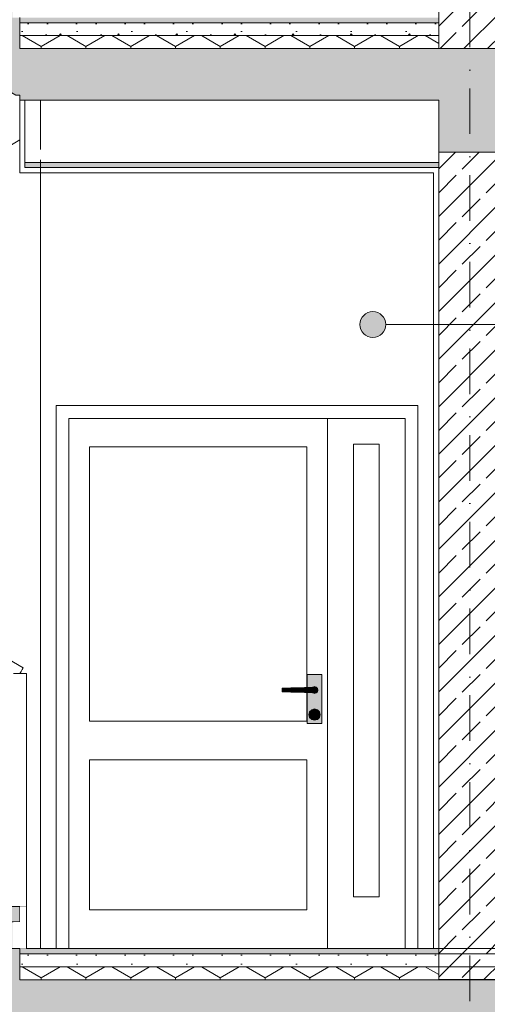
# Model space of a CAD drawing. Header units: millimetres. Extents: x -126680 to -83680, y 18016 to 39016.
# Tile 70 of 121: x -107470 to -105661, y 25497 to 29304. Entities that reach past the tile are written whole.
import ezdxf

# ---------------------------------------------------------------- set-up
doc = ezdxf.new("R2010")
doc.units = ezdxf.units.MM
doc.header["$MEASUREMENT"] = 0
doc.linetypes.add('Kropki i Kreski', pattern=[335.138881, 176.388884, -88.194442, 0, -70.555556])
doc.linetypes.add('Wipeout_Contour', pattern=[1000, 0, -1000])
doc.layers.add('Nowe_Konstrukcja - Schody', color=7, linetype='Continuous')
doc.layers.add('Nowe_zagospodarowanie', color=7, linetype='Continuous')
for name, color, linetype, lineweight, true_color in [('Nowe_Konstrukcja - Schody_Nr_pióra__101', 250, 'Continuous', 13, 0x333333), ('Nowe_Konstrukcja - Schody_Nr_pióra__116', 7, 'Continuous', 13, 0xcccccc), ('Nowe_Konstrukcja - Stropy_Nr_pióra__23', 7, 'Continuous', 13, 0x858585), ('Nowe_Konstrukcja - Stropy_Nr_pióra__81', 7, 'Continuous', 13, 0x6a6a6a), ('Nowe_Konstrukcja - Ściany zew_Nr_pióra__102', 7, 'Continuous', 13, 0x3e3e3e), ('Nowe_Konstrukcja - Ściany zew_Nr_pióra__142', 7, 'Continuous', 0, 0xe8e8e8), ('Nowe_Konstrukcja - Ściany zew_Nr_pióra__23', 7, 'Continuous', 13, 0x858585), ('Nowe_Konstrukcja - Ściany zew_Nr_pióra__61', 7, 'Continuous', 18, 0x6a6a6a), ('Nowe_Konstrukcja - Ściany zew_Nr_pióra__62', 7, 'Continuous', 18, 0xaaaaaa)]:
    doc.layers.add(name, color=color, linetype=linetype, lineweight=lineweight, true_color=true_color)
for name, color, linetype, lineweight in [('Nowe_Konstrukcja - Schody_Nr_pióra__3', 7, 'Continuous', 13), ('Nowe_Konstrukcja - Stropy_Nr_pióra__21', 7, 'Continuous', 20), ('Nowe_Konstrukcja - Stropy_Nr_pióra__3', 7, 'Continuous', 13), ('Nowe_Konstrukcja - Ściany zew_Nr_pióra__106', 252, 'Continuous', 13), ('Nowe_Konstrukcja - Ściany zew_Nr_pióra__18', 9, 'Continuous', 15), ('Nowe_Konstrukcja - Ściany zew_Nr_pióra__19', 255, 'Continuous', 0), ('Nowe_Konstrukcja - Ściany zew_Nr_pióra__3', 7, 'Continuous', 13), ('Nowe_Osie_Nr_pióra__3', 7, 'Continuous', 13), ('Nowe_zagospodarowanie_Nr_pióra__21', 7, 'Continuous', 20)]:
    doc.layers.add(name, color=color, linetype=linetype, lineweight=lineweight)
pattern_1 = [(45, (0, 0), (-91.92388, 91.92388), []), (45, (-45.96, 45.96), (-91.92388, 91.92388), [97.5, -32.5])]
pattern_2 = [(0, (0, 0), (0, 389.7114), [24.375, -200.625]), (0, (112.5, 194.86), (0, 389.7114), [24.375, -200.625]), (60, (0, 0), (-337.5, 194.8557), [24.375, -200.625]), (60, (225, 0), (-337.5, 194.8557), [24.375, -200.625]), (120, (24.37, 0), (337.5, 194.8557), [24.375, -200.625]), (120, (249.38, 0), (337.5, 194.8557), [24.375, -200.625]), (0, (0, 37.5), (0, 75), [0, -75, 0, -112.5]), (45, (37.5, 37.5), (-53.03301, 53.03301), [0, -56.25, 0, -93.75])]
pattern_3 = [(90, (0, 0), (-173.20508, 0), [100, -200]), (90, (-86.6, 150), (-173.20508, 0), [100, -200]), (150, (-4e-14, 100), (86.60254, 150), [100, -200]), (150, (-173.2, 100), (86.60254, 150), [100, -200]), (210, (0, 0), (-86.60254, 150), [100, -200]), (210, (-173.2, -7e-14), (-86.60254, 150), [100, -200])]

# ---------------------------------------------------------------- blocks, each defined once
blk = doc.blocks.new('Polilinia_21_2', base_point=(-106104.1, 28125.4))
at = {"layer": 'Nowe_zagospodarowanie', "linetype": 'Continuous', "lineweight": 0, "true_color": 0x000000}
blk.add_hatch(color=18, dxfattribs=at).paths.add_polyline_path([(-106154.1, 28125.4), (-106150.3, 28106.2), (-106139.5, 28090), (-106123.3, 28079.2), (-106104.1, 28075.4), (-106085, 28079.2), (-106068.8, 28090), (-106057.9, 28106.2), (-106054.1, 28125.4), (-106057.9, 28144.5), (-106068.8, 28160.7), (-106085, 28171.6), (-106104.1, 28175.4), (-106123.3, 28171.6), (-106139.5, 28160.7), (-106150.3, 28144.5)])
at = {"layer": 'Nowe_zagospodarowanie_Nr_pióra__21', "color": 7, "linetype": 'Continuous', "lineweight": 20, "flags": 128}
blk.add_lwpolyline([(-106054.1, 28125.4), (-105133.7, 28125.4), (-104633.7, 28125.4), (-104633.7, 28375.4), (-104633.7, 28425.4), (-105133.7, 28425.4), (-105133.7, 28125.4)], dxfattribs=at)
at = {"layer": 'Nowe_zagospodarowanie_Nr_pióra__21', "color": 7, "linetype": 'Continuous', "lineweight": 20}
blk.add_circle((-106104.1, 28125.4), 50, dxfattribs=at)

msp = doc.modelspace()

# ---------------------------------------------------------------- hatches: boundary and pattern name
at = {"layer": 'Nowe_Konstrukcja - Stropy_Nr_pióra__23', "linetype": 'Continuous', "lineweight": 13, "true_color": 0x858585}
h = msp.add_hatch(dxfattribs=at)
h.set_pattern_fill('Beton_zbrojony_0002', color=252, style=0, pattern_type=2)
h.set_pattern_definition(pattern_1)
h.paths.add_polyline_path([(-105609.5, 32392.3), (-105849.5, 32392.3), (-105849.5, 29192.3), (-105609.5, 29192.3)])
h = msp.add_hatch(dxfattribs=at)
h.set_pattern_fill('Beton_zbrojony_0002', color=252, style=0, pattern_type=2)
h.set_pattern_definition(pattern_1)
h.paths.add_polyline_path([(-112149.5, 31052.3), (-112149.5, 30751.9), (-111909.5, 30751.9), (-111909.5, 30852.3), (-111869, 30852.3), (-110633.1, 30852.3), (-108038.5, 29335.9), (-107484.7, 29012.3), (-107469, 29012.3), (-107469, 28992.3), (-105849.5, 28992.3), (-105849.5, 28792.3), (-105609.5, 28792.3), (-105609.5, 28992.3), (-100413.9, 28992.3), (-95969.5, 28992.3), (-95969.5, 28792.5), (-95969.5, 28792.3), (-95829.5, 28792.3), (-95768.4, 28792.3), (-95709.5, 28792.3), (-95709.5, 29192.3), (-95709.5, 30212.3), (-95969.5, 30212.3), (-95969.5, 29192.3), (-100413.9, 29192.3), (-105729.5, 29192.3), (-107469, 29192.3), (-107469, 29312.3), (-107499, 29312.3), (-107499, 29415.9), (-107779, 29415.9), (-107779, 29475.9), (-107779, 29579.6), (-108059, 29579.6), (-108059, 29639.6), (-108059, 29743.2), (-108339, 29743.2), (-108339, 29906.8), (-108619, 29906.8), (-108619, 29966.8), (-108619, 30070.5), (-108723.7, 30070.5), (-108899, 30070.5), (-108899, 30130.5), (-108899, 30234.1), (-109179, 30234.1), (-109179, 30294.1), (-109179, 30397.7), (-109459, 30397.7), (-109459, 30457.7), (-109459, 30561.4), (-109739, 30561.4), (-109739, 30621.4), (-109739, 30725), (-110019, 30725), (-110019, 30785), (-110019, 30888.6), (-110299, 30888.6), (-110299, 31052.3), (-111909.5, 31052.3)])
at = {"layer": 'Nowe_Konstrukcja - Stropy_Nr_pióra__23', "linetype": 'Continuous', "lineweight": 0, "true_color": 0xe0e0e0}
for points in [[(-105849.5, 29312.3), (-107469, 29312.3), (-107469, 29292.3), (-105849.5, 29292.3)], [(-105849.5, 28752.3), (-107449.5, 28752.3), (-107449.5, 28732.3), (-105849.5, 28732.3)], [(-105849.5, 25712.3), (-107470, 25712.3), (-107470, 25692.3), (-105849.5, 25692.3)]]:
    msp.add_hatch(color=254, dxfattribs=at).paths.add_polyline_path(points)
at = {"layer": 'Nowe_Konstrukcja - Stropy_Nr_pióra__23', "linetype": 'Continuous', "lineweight": 13, "true_color": 0x858585}
h = msp.add_hatch(dxfattribs=at)
h.set_pattern_fill('Beton_lekki_0002', color=252, style=0, pattern_type=2)
h.set_pattern_definition(pattern_2)
h.paths.add_polyline_path([(-105849.5, 29292.3), (-107469, 29292.3), (-107469, 29242.3), (-105849.5, 29242.3)])
h = msp.add_hatch(dxfattribs=at)
h.set_pattern_fill('Styropian_0002', color=252, style=0, pattern_type=2)
h.set_pattern_definition(pattern_3)
h.paths.add_polyline_path([(-105849.5, 29242.3), (-107469, 29242.3), (-107469, 29192.3), (-105849.5, 29192.3)])
h = msp.add_hatch(dxfattribs=at)
h.set_pattern_fill('Beton_zbrojony_0002', color=252, style=0, pattern_type=2)
h.set_pattern_definition(pattern_1)
h.paths.add_polyline_path([(-105609.5, 28792.3), (-105849.5, 28792.3), (-105849.5, 25592.6), (-105609.5, 25592.6)])
h = msp.add_hatch(dxfattribs=at)
h.set_pattern_fill('Beton_lekki_0002', color=252, style=0, pattern_type=2)
h.set_pattern_definition(pattern_2)
h.paths.add_polyline_path([(-105849.5, 25692.3), (-107470, 25692.3), (-107470, 25642.3), (-105849.5, 25642.3)])
h = msp.add_hatch(dxfattribs=at)
h.set_pattern_fill('Styropian_0002', color=252, style=0, pattern_type=2)
h.set_pattern_definition(pattern_3)
h.paths.add_polyline_path([(-105849.5, 25642.3), (-107470, 25642.3), (-107470, 25592.3), (-105849.5, 25592.3)])
at = {"layer": 'Nowe_Konstrukcja - Ściany zew_Nr_pióra__102', "linetype": 'Continuous', "lineweight": 13, "true_color": 0x3e3e3e}
for points in [[(-106336, 26723.5), (-106337.3, 26722.3), (-106335.9, 26722.3), (-106335.5, 26722.7)], [(-106335.9, 26702.3), (-106337.3, 26702.3), (-106336, 26701), (-106335.5, 26701.9)], [(-106329.5, 26700.3), (-106335.5, 26701.9), (-106336, 26701), (-106329.5, 26699.3)], [(-106323.5, 26701.9), (-106329.5, 26700.3), (-106329.5, 26699.3), (-106323, 26701)], [(-106319.1, 26706.3), (-106323.5, 26701.9), (-106323, 26701), (-106318.3, 26705.8)], [(-106336.5, 26626.3), (-106335.6, 26629.8), (-106336.4, 26630.3), (-106337.5, 26626.3)], [(-106335.6, 26622.8), (-106336.5, 26626.3), (-106337.5, 26626.3), (-106336.4, 26622.3)], [(-106333, 26620.2), (-106335.6, 26622.8), (-106336.4, 26622.3), (-106333.5, 26619.4)], [(-106329.5, 26619.3), (-106333, 26620.2), (-106333.5, 26619.4), (-106329.5, 26618.3)], [(-106326, 26620.2), (-106329.5, 26619.3), (-106329.5, 26618.3), (-106325.5, 26619.4)], [(-106323.4, 26622.8), (-106326, 26620.2), (-106325.5, 26619.4), (-106322.6, 26622.3)]]:
    msp.add_hatch(color=250, dxfattribs=at).paths.add_polyline_path(points)
at = {"layer": 'Nowe_Konstrukcja - Ściany zew_Nr_pióra__106', "linetype": 'Continuous', "lineweight": 13}
for points in [[(-106346.8, 26607.3), (-106349.5, 26617.3), (-106351.5, 26617.3), (-106348.6, 26606.3)], [(-106326, 26632.3), (-106323.4, 26629.8), (-106322.6, 26630.3), (-106325.5, 26633.2)], [(-106339.5, 26600), (-106346.8, 26607.3), (-106348.6, 26606.3), (-106340.5, 26598.2)], [(-106329.5, 26597.3), (-106339.5, 26600), (-106340.5, 26598.2), (-106329.5, 26595.3)], [(-106319.5, 26600), (-106329.5, 26597.3), (-106329.5, 26595.3), (-106318.5, 26598.2)]]:
    msp.add_hatch(color=252, dxfattribs=at).paths.add_polyline_path(points)
at = {"layer": 'Nowe_Konstrukcja - Ściany zew_Nr_pióra__142', "linetype": 'Continuous', "lineweight": 0, "true_color": 0xe8e8e8}
msp.add_hatch(color=254, dxfattribs=at).paths.add_polyline_path([(-106312.2, 26627.3), (-106309.5, 26617.3), (-106307.5, 26617.3), (-106310.5, 26628.3)])
at = {"layer": 'Nowe_Konstrukcja - Ściany zew_Nr_pióra__18', "linetype": 'Continuous', "lineweight": 15}
h = msp.add_hatch(color=9, dxfattribs=at)
h.paths.add_polyline_path([(-106358, 26722.2), (-106354.5, 26722.3), (-106337.3, 26722.3), (-106336, 26723.5), (-106329.5, 26725.3), (-106323, 26723.5), (-106318.3, 26718.8), (-106316.5, 26712.3), (-106318.3, 26705.8), (-106323, 26701), (-106329.5, 26699.3), (-106336, 26701), (-106337.3, 26702.3), (-106354.5, 26702.3), (-106358, 26702.4), (-106358, 26582.3), (-106301, 26582.3), (-106301, 26772.3), (-106358, 26772.3)])
h.paths.add_polyline_path([(-106351.5, 26617.3), (-106348.6, 26628.3), (-106340.5, 26636.3), (-106329.5, 26639.3), (-106318.5, 26636.3), (-106310.5, 26628.3), (-106307.5, 26617.3), (-106310.5, 26606.3), (-106318.5, 26598.2), (-106329.5, 26595.3), (-106340.5, 26598.2), (-106348.6, 26606.3)], flags=0)
for points in [[(-106394.6, 26721.1), (-106421, 26720.3), (-106421, 26704.2), (-106394.6, 26703.5)], [(-106367.9, 26721.9), (-106394.6, 26721.1), (-106394.6, 26703.5), (-106367.9, 26702.7)], [(-106354.5, 26722.3), (-106367.9, 26721.9), (-106367.9, 26702.7), (-106354.5, 26702.3)], [(-106329.5, 26702.3), (-106324.5, 26703.6), (-106320.8, 26707.3), (-106319.5, 26712.3), (-106320.8, 26717.3), (-106324.5, 26720.9), (-106329.5, 26722.3), (-106354.5, 26722.3), (-106354.5, 26702.3)], [(-106309.5, 26617.3), (-106312.2, 26607.3), (-106310.5, 26606.3), (-106307.5, 26617.3)]]:
    msp.add_hatch(color=9, dxfattribs=at).paths.add_polyline_path(points)
h = msp.add_hatch(color=9, dxfattribs=at)
h.paths.add_polyline_path([(-106349.5, 26617.3), (-106346.8, 26607.3), (-106339.5, 26600), (-106329.5, 26597.3), (-106319.5, 26600), (-106312.2, 26607.3), (-106309.5, 26617.3), (-106312.2, 26627.3), (-106319.5, 26634.6), (-106329.5, 26637.3), (-106339.5, 26634.6), (-106346.8, 26627.3)])
h.paths.add_polyline_path([(-106337.5, 26626.3), (-106336.4, 26630.3), (-106333.5, 26633.2), (-106329.5, 26634.3), (-106325.5, 26633.2), (-106322.6, 26630.3), (-106321.5, 26626.3), (-106322.6, 26622.3), (-106325.5, 26619.4), (-106329.5, 26618.3), (-106333.5, 26619.4), (-106336.4, 26622.3)], flags=0)
at = {"layer": 'Nowe_Konstrukcja - Ściany zew_Nr_pióra__19', "linetype": 'Continuous', "lineweight": 0}
for points in [[(-106329.5, 26637.3), (-106319.5, 26634.6), (-106318.5, 26636.3), (-106329.5, 26639.3)], [(-106319.5, 26634.6), (-106312.2, 26627.3), (-106310.5, 26628.3), (-106318.5, 26636.3)]]:
    msp.add_hatch(color=255, dxfattribs=at).paths.add_polyline_path(points)
at = {"layer": 'Nowe_Konstrukcja - Ściany zew_Nr_pióra__23', "linetype": 'Continuous', "lineweight": 13, "true_color": 0x858585}
for points in [[(-106329.5, 26724.3), (-106323.5, 26722.7), (-106323, 26723.5), (-106329.5, 26725.3)], [(-106323.5, 26722.7), (-106319.1, 26718.3), (-106318.3, 26718.8), (-106323, 26723.5)], [(-106329.5, 26633.3), (-106326, 26632.3), (-106325.5, 26633.2), (-106329.5, 26634.3)], [(-106312.2, 26607.3), (-106319.5, 26600), (-106318.5, 26598.2), (-106310.5, 26606.3)]]:
    msp.add_hatch(color=252, dxfattribs=at).paths.add_polyline_path(points)
at = {"layer": 'Nowe_Konstrukcja - Ściany zew_Nr_pióra__61', "linetype": 'Continuous', "lineweight": 18, "true_color": 0x6a6a6a}
for points in [[(-106335.5, 26722.7), (-106329.5, 26724.3), (-106329.5, 26725.3), (-106336, 26723.5)], [(-106335.9, 26702.3), (-106335.5, 26701.9), (-106329.5, 26700.3), (-106323.5, 26701.9), (-106319.1, 26706.3), (-106317.5, 26712.3), (-106319.1, 26718.3), (-106323.5, 26722.7), (-106329.5, 26724.3), (-106335.5, 26722.7), (-106335.9, 26722.3), (-106329.5, 26722.3), (-106324.5, 26720.9), (-106320.8, 26717.3), (-106319.5, 26712.3), (-106320.8, 26707.3), (-106324.5, 26703.6), (-106329.5, 26702.3)], [(-106317.5, 26712.3), (-106319.1, 26706.3), (-106318.3, 26705.8), (-106316.5, 26712.3)], [(-106336.5, 26626.3), (-106335.6, 26622.8), (-106333, 26620.2), (-106329.5, 26619.3), (-106326, 26620.2), (-106323.4, 26622.8), (-106322.5, 26626.3), (-106323.4, 26629.8), (-106326, 26632.3), (-106329.5, 26633.3), (-106333, 26632.3), (-106335.6, 26629.8)], [(-106335.6, 26629.8), (-106333, 26632.3), (-106333.5, 26633.2), (-106336.4, 26630.3)], [(-106322.5, 26626.3), (-106323.4, 26622.8), (-106322.6, 26622.3), (-106321.5, 26626.3)]]:
    msp.add_hatch(color=251, dxfattribs=at).paths.add_polyline_path(points)
at = {"layer": 'Nowe_Konstrukcja - Ściany zew_Nr_pióra__62', "linetype": 'Continuous', "lineweight": 18, "true_color": 0xaaaaaa}
for points in [[(-106446.9, 26719.5), (-106455, 26719.3), (-106455, 26705.3), (-106446.9, 26705)], [(-106421, 26720.3), (-106446.9, 26719.5), (-106446.9, 26705), (-106421, 26704.2)], [(-106346.8, 26627.3), (-106339.5, 26634.6), (-106340.5, 26636.3), (-106348.6, 26628.3)]]:
    msp.add_hatch(color=253, dxfattribs=at).paths.add_polyline_path(points)

# ---------------------------------------------------------------- linework, layer by layer
at = {"layer": 'Nowe_Konstrukcja - Schody_Nr_pióra__3', "color": 7, "linetype": 'Continuous', "lineweight": 13}
for p, q in [((-107477.6, 29012.3), (-107469, 29012.3)), ((-107719, 28693.4), (-107469, 28839.5)), ((-107499, 25815.9), (-107469, 25815.9)), ((-107499, 25712.3), (-107469, 25712.3)), ((-107469, 25711.3), (-107469, 25712.3))]:
    msp.add_line(p, q, dxfattribs=at)
at = {"layer": 'Nowe_Konstrukcja - Stropy_Nr_pióra__21', "color": 7, "linetype": 'Continuous', "lineweight": 20}
for p, q in [((-107469, 29292.3), (-107469, 29312.3)), ((-107469, 29242.3), (-107469, 29292.3)), ((-107469, 29192.3), (-107469, 29242.3)), ((-107470, 25712.3), (-105339.5, 25712.3))]:
    msp.add_line(p, q, dxfattribs=at)
at = {"layer": 'Nowe_Konstrukcja - Stropy_Nr_pióra__21', "color": 7, "linetype": 'Continuous', "lineweight": 20, "flags": 128}
for points in [[(-105609.5, 32392.3), (-105849.5, 32392.3), (-105849.5, 29192.3), (-105609.5, 29192.3)], [(-105609.5, 28792.3), (-105849.5, 28792.3), (-105849.5, 25592.6), (-105609.5, 25592.6)]]:
    msp.add_lwpolyline(points, close=True, dxfattribs=at)
for points in [[(-108038.5, 29335.9), (-107484.7, 29012.3), (-107469, 29012.3), (-107469, 28992.3), (-105849.5, 28992.3), (-105849.5, 28792.3), (-105609.5, 28792.3), (-105609.5, 28992.3), (-100413.9, 28992.3), (-95969.5, 28992.3), (-95969.5, 28792.5), (-95969.5, 28792.3), (-95829.5, 28792.3), (-95768.4, 28792.3), (-95709.5, 28792.3), (-95709.5, 29192.3), (-95709.5, 30212.3)], [(-95969.5, 30212.3), (-95969.5, 29192.3), (-100413.9, 29192.3), (-105729.5, 29192.3), (-107469, 29192.3), (-107469, 29312.3)]]:
    msp.add_lwpolyline(points, dxfattribs=at)
at = {"layer": 'Nowe_Konstrukcja - Stropy_Nr_pióra__3', "color": 7, "linetype": 'Continuous', "lineweight": 13}
for p, q in [((-107469, 29292.3), (-105849.5, 29292.3)), ((-107469, 29292.3), (-105849.5, 29292.3)), ((-107469, 29242.3), (-105849.5, 29242.3)), ((-107469, 29242.3), (-105849.5, 29242.3)), ((-107469, 29192.3), (-95969.5, 29192.3)), ((-107469, 29192.3), (-95969.5, 29192.3)), ((-107449.5, 28752.3), (-105849.5, 28752.3)), ((-107449.5, 28752.3), (-105849.5, 28752.3)), ((-107449.5, 28732.3), (-105849.5, 28732.3)), ((-107449.5, 28732.3), (-105849.5, 28732.3))]:
    msp.add_line(p, q, dxfattribs=at)
at = {"layer": 'Nowe_Konstrukcja - Stropy_Nr_pióra__81', "color": 251, "linetype": 'Continuous', "lineweight": 13, "true_color": 0x6a6a6a}
for p, q in [((-107469, 29192.3), (-105339.5, 29192.3)), ((-107469, 29192.3), (-105339.5, 29192.3)), ((-107470, 25592.3), (-105339.5, 25592.3)), ((-107470, 25592.3), (-105339.5, 25592.3))]:
    msp.add_line(p, q, dxfattribs=at)
at = {"layer": 'Nowe_Konstrukcja - Ściany zew_Nr_pióra__3', "color": 7, "linetype": 'Continuous', "lineweight": 13}
for p, q in [((-105849.5, 29192.3), (-105849.5, 32592.3)), ((-107389.5, 28992.3), (-107389.5, 28802.3)), ((-105869.5, 28992.3), (-105849.5, 28992.3)), ((-105849.5, 25592.3), (-105849.5, 28992.3)), ((-105849.5, 25712.3), (-105849.5, 28992.3)), ((-107389.5, 28762.3), (-107389.5, 25712.3)), ((-107469.5, 28712.3), (-105869.5, 28712.3)), ((-105869.5, 25712.3), (-105869.5, 28712.3)), ((-107329.5, 27812.3), (-107329.5, 25712.3)), ((-105929.5, 27812.3), (-107329.5, 27812.3)), ((-105929.5, 25712.3), (-105929.5, 27812.3)), ((-107279.5, 27762.3), (-107279.5, 25712.3)), ((-105979.5, 27762.3), (-107279.5, 27762.3)), ((-106279.5, 27662.3), (-106279.5, 27762.3)), ((-105979.5, 25712.3), (-105979.5, 27762.3)), ((-107199.5, 27652.3), (-106359.5, 27652.3)), ((-107199.5, 26592.3), (-107199.5, 27652.3)), ((-106359.5, 27652.3), (-106359.5, 26722.1)), ((-106279.5, 25912.3), (-106279.5, 27662.3)), ((-106079.5, 27662.3), (-106179.5, 27662.3)), ((-106179.5, 27662.3), (-106179.5, 25912.3)), ((-106079.5, 25912.3), (-106079.5, 27662.3)), ((-106301, 26772.3), (-106358, 26772.3)), ((-106358, 26772.3), (-106358, 26722.2)), ((-106301, 26582.3), (-106301, 26772.3)), ((-106329.5, 26725.3), (-106336, 26723.5)), ((-106323, 26723.5), (-106329.5, 26725.3)), ((-106446.9, 26719.5), (-106455, 26719.3)), ((-106455, 26719.3), (-106455, 26705.3)), ((-106455, 26705.3), (-106446.9, 26705)), ((-106421, 26720.3), (-106446.9, 26719.5)), ((-106446.9, 26705), (-106421, 26704.2)), ((-106394.6, 26721.1), (-106421, 26720.3)), ((-106421, 26704.2), (-106394.6, 26703.5)), ((-106367.9, 26721.9), (-106394.6, 26721.1)), ((-106394.6, 26703.5), (-106367.9, 26702.7)), ((-106354.5, 26722.3), (-106367.9, 26721.9)), ((-106367.9, 26702.7), (-106354.5, 26702.3)), ((-106359.5, 26702.4), (-106359.5, 26592.3)), ((-106358, 26702.4), (-106358, 26582.3)), ((-106329.5, 26722.3), (-106354.5, 26722.3)), ((-106354.5, 26702.3), (-106329.5, 26702.3)), ((-106336, 26723.5), (-106337.3, 26722.3)), ((-106337.3, 26702.3), (-106336, 26701)), ((-106336, 26701), (-106329.5, 26699.3)), ((-106335.5, 26722.7), (-106335.9, 26722.3)), ((-106335.9, 26702.3), (-106335.5, 26701.9)), ((-106329.5, 26724.3), (-106335.5, 26722.7)), ((-106335.5, 26701.9), (-106329.5, 26700.3)), ((-106323.5, 26722.7), (-106329.5, 26724.3)), ((-106324.5, 26720.9), (-106329.5, 26722.3)), ((-106329.5, 26702.3), (-106324.5, 26703.6)), ((-106329.5, 26700.3), (-106323.5, 26701.9)), ((-106329.5, 26699.3), (-106323, 26701)), ((-106320.8, 26717.3), (-106324.5, 26720.9)), ((-106324.5, 26703.6), (-106320.8, 26707.3)), ((-106319.1, 26718.3), (-106323.5, 26722.7)), ((-106323.5, 26701.9), (-106319.1, 26706.3)), ((-106318.3, 26718.8), (-106323, 26723.5)), ((-106323, 26701), (-106318.3, 26705.8)), ((-106319.5, 26712.3), (-106320.8, 26717.3)), ((-106320.8, 26707.3), (-106319.5, 26712.3)), ((-106317.5, 26712.3), (-106319.1, 26718.3)), ((-106319.1, 26706.3), (-106317.5, 26712.3)), ((-106316.5, 26712.3), (-106318.3, 26718.8)), ((-106318.3, 26705.8), (-106316.5, 26712.3)), ((-106348.6, 26628.3), (-106351.5, 26617.3)), ((-106351.5, 26617.3), (-106348.6, 26606.3)), ((-106346.8, 26627.3), (-106349.5, 26617.3)), ((-106349.5, 26617.3), (-106346.8, 26607.3)), ((-106340.5, 26636.3), (-106348.6, 26628.3)), ((-106339.5, 26634.6), (-106346.8, 26627.3)), ((-106329.5, 26639.3), (-106340.5, 26636.3)), ((-106329.5, 26637.3), (-106339.5, 26634.6)), ((-106336.4, 26630.3), (-106337.5, 26626.3)), ((-106337.5, 26626.3), (-106336.4, 26622.3)), ((-106335.6, 26629.8), (-106336.5, 26626.3)), ((-106336.5, 26626.3), (-106335.6, 26622.8)), ((-106333.5, 26633.2), (-106336.4, 26630.3)), ((-106336.4, 26622.3), (-106333.5, 26619.4)), ((-106333, 26632.3), (-106335.6, 26629.8)), ((-106335.6, 26622.8), (-106333, 26620.2)), ((-106329.5, 26634.3), (-106333.5, 26633.2)), ((-106333.5, 26619.4), (-106329.5, 26618.3)), ((-106329.5, 26633.3), (-106333, 26632.3)), ((-106333, 26620.2), (-106329.5, 26619.3)), ((-106318.5, 26636.3), (-106329.5, 26639.3)), ((-106319.5, 26634.6), (-106329.5, 26637.3)), ((-106325.5, 26633.2), (-106329.5, 26634.3)), ((-106326, 26632.3), (-106329.5, 26633.3)), ((-106329.5, 26619.3), (-106326, 26620.2)), ((-106329.5, 26618.3), (-106325.5, 26619.4)), ((-106323.4, 26629.8), (-106326, 26632.3)), ((-106326, 26620.2), (-106323.4, 26622.8)), ((-106322.6, 26630.3), (-106325.5, 26633.2)), ((-106325.5, 26619.4), (-106322.6, 26622.3)), ((-106322.5, 26626.3), (-106323.4, 26629.8)), ((-106323.4, 26622.8), (-106322.5, 26626.3)), ((-106321.5, 26626.3), (-106322.6, 26630.3)), ((-106322.6, 26622.3), (-106321.5, 26626.3)), ((-106312.2, 26627.3), (-106319.5, 26634.6)), ((-106310.5, 26628.3), (-106318.5, 26636.3)), ((-106309.5, 26617.3), (-106312.2, 26627.3)), ((-106312.2, 26607.3), (-106309.5, 26617.3)), ((-106307.5, 26617.3), (-106310.5, 26628.3)), ((-106310.5, 26606.3), (-106307.5, 26617.3)), ((-106359.5, 26592.3), (-107199.5, 26592.3)), ((-106358, 26582.3), (-106301, 26582.3)), ((-106348.6, 26606.3), (-106340.5, 26598.2)), ((-106346.8, 26607.3), (-106339.5, 26600)), ((-106340.5, 26598.2), (-106329.5, 26595.3)), ((-106339.5, 26600), (-106329.5, 26597.3)), ((-106329.5, 26597.3), (-106319.5, 26600)), ((-106329.5, 26595.3), (-106318.5, 26598.2)), ((-106319.5, 26600), (-106312.2, 26607.3)), ((-106318.5, 26598.2), (-106310.5, 26606.3)), ((-107199.5, 26442.3), (-106359.5, 26442.3)), ((-107199.5, 25862.3), (-107199.5, 26442.3)), ((-106359.5, 26442.3), (-106359.5, 25862.3)), ((-106279.5, 25712.3), (-106279.5, 25912.3)), ((-106179.5, 25912.3), (-106079.5, 25912.3)), ((-106359.5, 25862.3), (-107199.5, 25862.3)), ((-107499, 25712.3), (-105849.5, 25712.3)), ((-107470, 25692.3), (-105339.5, 25692.3)), ((-107470, 25642.3), (-105339.5, 25642.3))]:
    msp.add_line(p, q, dxfattribs=at)
at = {"layer": 'Nowe_Konstrukcja - Ściany zew_Nr_pióra__3', "color": 7, "linetype": 'Continuous', "lineweight": 13, "flags": 128}
for points in [[(-107469.5, 28712.3), (-107469.5, 28992.3)], [(-107449.5, 28732.3), (-107449.5, 28992.3)]]:
    msp.add_lwpolyline(points, dxfattribs=at)
at = {"layer": 'Nowe_Osie_Nr_pióra__3', "color": 7, "linetype": 'Kropki i Kreski', "lineweight": 13}
msp.add_line((-105729.5, 37419.5), (-105729.5, 21740.9), dxfattribs=at)

# ---------------------------------------------------------------- block references
at = {"layer": 'Nowe_zagospodarowanie', "color": 7, "linetype": 'Continuous', "lineweight": 20}
msp.add_blockref('Polilinia_21_2', (-106104.1, 28125.4), dxfattribs=at)

# ---------------------------------------------------------------- wipeouts: each hides what was drawn before it
at = {"color": 254, "linetype": 'Wipeout_Contour', "lineweight": 0, "ltscale": 443661.103326}
msp.add_wipeout([(-107749, 26939.6), (-107753.8, 26931.3), (-107487.9, 26775.9), (-107469, 26775.9)], dxfattribs=at).dxf.layer = 'Nowe_Konstrukcja - Schody'

# ---------------------------------------------------------------- next in the draw order: wipeouts: each hides what was drawn before it
at = {"color": 254, "linetype": 'Wipeout_Contour', "lineweight": 0, "ltscale": 443634.71922}
msp.add_wipeout([(-107469, 26775.9), (-107464.2, 26784.2), (-107744.2, 26947.8), (-107749, 26939.6)], dxfattribs=at).dxf.layer = 'Nowe_Konstrukcja - Schody'

# ---------------------------------------------------------------- next in the draw order: wipeouts: each hides what was drawn before it
at = {"color": 254, "linetype": 'Wipeout_Contour', "lineweight": 0, "ltscale": 443624.805354}
msp.add_wipeout([(-107464.2, 26784.2), (-107460.1, 26791.2), (-107740.1, 26954.8), (-107744.2, 26947.8)], dxfattribs=at).dxf.layer = 'Nowe_Konstrukcja - Schody'

# ---------------------------------------------------------------- next in the draw order: wipeouts: each hides what was drawn before it
at = {"color": 254, "linetype": 'Wipeout_Contour', "lineweight": 0, "ltscale": 443617.219284}
msp.add_wipeout([(-107460.1, 26791.2), (-107457.3, 26795.9), (-107737.3, 26959.5), (-107740.1, 26954.8)], dxfattribs=at).dxf.layer = 'Nowe_Konstrukcja - Schody'

# ---------------------------------------------------------------- next in the draw order: wipeouts: each hides what was drawn before it
at = {"color": 254, "linetype": 'Wipeout_Contour', "lineweight": 0, "ltscale": 443613.114328}
msp.add_wipeout([(-107457.3, 26795.9), (-107456.4, 26797.5), (-107736.4, 26961.1), (-107737.3, 26959.5)], dxfattribs=at).dxf.layer = 'Nowe_Konstrukcja - Schody'
at = {"color": 254, "linetype": 'Wipeout_Contour', "lineweight": 0, "ltscale": 553129.361801}
msp.add_wipeout([(-107494, 26775.9), (-107494, 25875.9), (-107469, 25875.9), (-107444, 25875.9), (-107444, 26775.9)], dxfattribs=at).dxf.layer = 'Nowe_Konstrukcja - Schody'

# ---------------------------------------------------------------- next in the draw order: hatches: boundary and pattern name
at = {"layer": 'Nowe_Konstrukcja - Schody_Nr_pióra__116', "linetype": 'Continuous', "lineweight": 13, "true_color": 0xcccccc}
msp.add_hatch(color=254, dxfattribs=at).paths.add_polyline_path([(-107779, 25815.9), (-107469, 25815.9), (-107469, 25875.9), (-107779, 25875.9)])

# ---------------------------------------------------------------- next in the draw order: linework, layer by layer
at = {"layer": 'Nowe_Konstrukcja - Schody_Nr_pióra__101', "color": 250, "linetype": 'Continuous', "lineweight": 13, "true_color": 0x333333}
for p, q in [((-107456.4, 26797.5), (-107736.4, 26961.1)), ((-107494, 26775.9), (-107444, 26775.9)), ((-107469, 26775.9), (-107464.2, 26784.2)), ((-107464.2, 26784.2), (-107460.1, 26791.2)), ((-107460.1, 26791.2), (-107457.3, 26795.9)), ((-107457.3, 26795.9), (-107456.4, 26797.5)), ((-107444, 25875.9), (-107444, 26775.9)), ((-107469, 25875.9), (-107444, 25875.9))]:
    msp.add_line(p, q, dxfattribs=at)
at = {"layer": 'Nowe_Konstrukcja - Schody_Nr_pióra__3', "color": 7, "linetype": 'Continuous', "lineweight": 13}
for p in [(-107779, 25875.9), (-107469, 25815.9)]:
    msp.add_line(p, (-107469, 25875.9), dxfattribs=at)

# ---------------------------------------------------------------- next in the draw order: wipeouts: each hides what was drawn before it
at = {"color": 254, "linetype": 'Wipeout_Contour', "lineweight": 0, "ltscale": 663137.076317}
msp.add_wipeout([(-107494, 25815.9), (-107494, 25712.3), (-107444, 25712.3), (-107444, 25875.9), (-107469, 25875.9), (-107469, 25815.9)], dxfattribs=at).dxf.layer = 'Nowe_Konstrukcja - Schody'

# ---------------------------------------------------------------- next in the draw order: hatches: boundary and pattern name
at = {"layer": 'Nowe_Konstrukcja - Stropy_Nr_pióra__23', "linetype": 'Continuous', "lineweight": 13, "true_color": 0x858585}
h = msp.add_hatch(dxfattribs=at)
h.set_pattern_fill('Beton_zbrojony_0002', color=252, style=0, pattern_type=2)
h.set_pattern_definition(pattern_1)
h.paths.add_polyline_path([(-112150, 27452.1), (-112149.3, 27252.3), (-111909.5, 27252.3), (-111889.5, 27252.3), (-111869, 27252.3), (-110633.1, 27252.3), (-108119.6, 25783.3), (-108059, 25747.9), (-108001, 25714), (-108000.5, 25713.7), (-107999.1, 25712.9), (-107997.7, 25712.1), (-107997.1, 25711.8), (-107932.9, 25674.2), (-107779, 25584.3), (-107652.9, 25510.6), (-107499, 25420.6), (-107492.5, 25416.9), (-107484.7, 25412.3), (-107477.6, 25412.3), (-107470, 25412.3), (-107470, 25392.3), (-96960.2, 25392.3), (-96960.2, 25592.3), (-107470, 25592.3), (-107470, 25642.3), (-107470, 25692.3), (-107470, 25712.3), (-107499, 25712.3), (-107499, 25815.9), (-107603.9, 25815.9), (-107779, 25815.9), (-107779, 25979.6), (-108059, 25979.6), (-108059, 26039.6), (-108059, 26143.2), (-108339, 26143.2), (-108339, 26306.8), (-108619, 26306.8), (-108619, 26366.8), (-108619, 26470.5), (-108899, 26470.5), (-108899, 26530.5), (-108899, 26634.1), (-109179, 26634.1), (-109179, 26694.1), (-109179, 26797.7), (-109459, 26797.7), (-109459, 26857.7), (-109459, 26961.4), (-109739, 26961.4), (-109739, 27021.4), (-109739, 27125), (-110019, 27125), (-110019, 27185), (-110019, 27288.6), (-110299, 27288.6), (-110299, 27348.6), (-110299, 27452.3), (-110381.4, 27452.3), (-111889.5, 27452.3), (-111909.1, 27452.3)])

# ---------------------------------------------------------------- next in the draw order: linework, layer by layer
at = {"layer": 'Nowe_Konstrukcja - Schody_Nr_pióra__101', "color": 250, "linetype": 'Continuous', "lineweight": 13, "true_color": 0x333333}
msp.add_line((-107444, 25712.3), (-107444, 25875.9), dxfattribs=at)
at = {"layer": 'Nowe_Konstrukcja - Stropy_Nr_pióra__21', "color": 7, "linetype": 'Continuous', "lineweight": 20, "flags": 128}
msp.add_lwpolyline([(-96960.2, 25592.3), (-107470, 25592.3), (-107470, 25642.3), (-107470, 25692.3), (-107470, 25712.3), (-107499, 25712.3)], dxfattribs=at)

doc.saveas('drawing.dxf')
